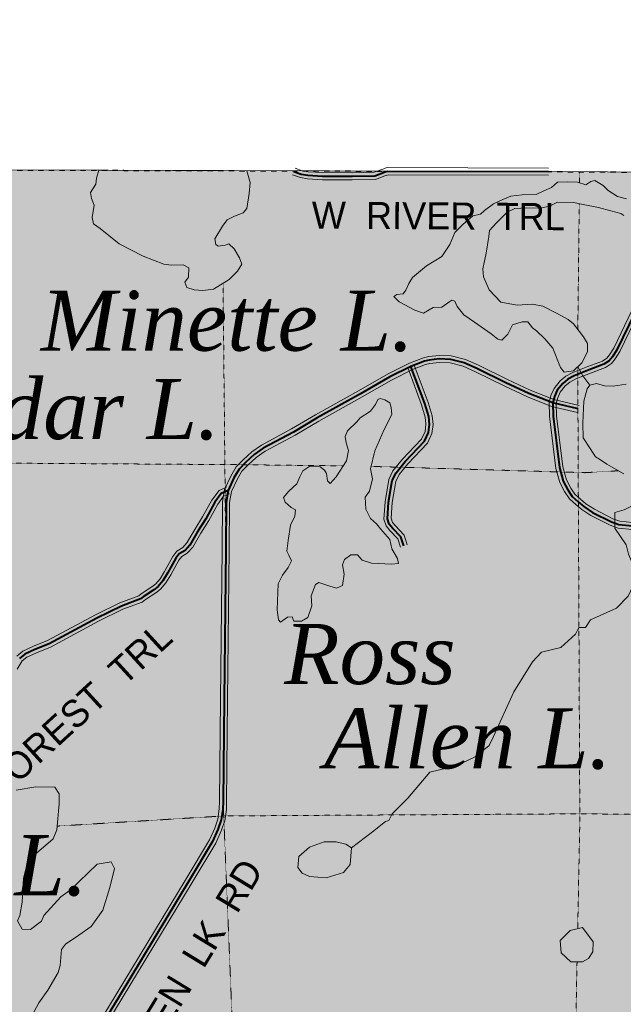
# Model space of a CAD drawing. Extents: x 290250 to 590026, y 44066 to 275711.
# Tile 7 of 121: x 317358 to 326401, y 118081 to 132829. Entities that reach past the tile are written whole.
import ezdxf

# ---------------------------------------------------------------- set-up
doc = ezdxf.new("R2010")
doc.units = 0
doc.header["$MEASUREMENT"] = 0
doc.linetypes.add('Wisdot1', pattern=[0.0625, 0.03125, -0.03125])
doc.linetypes.add('Wisdot4', pattern=[0.28125, 0.125, -0.0625, 0.03125, -0.0625])
for name, color, linetype, lineweight in [('C_bnd_county', 240, 'Wisdot4', 25), ('C_bnd_section', 240, 'Wisdot1', 15), ('C_indian_res_bnd', 240, 'Continuous', 9), ('C_indian_res_bnd_fill', 248, 'Continuous', 25), ('C_lake', 240, 'Continuous', 9), ('C_lake_fill', 247, 'Continuous', 25), ('C_river_single', 242, 'Continuous', 13), ('C_twnrd', 240, 'Continuous', 13), ('C_twnrd_txt', 240, 'Continuous', 13)]:
    doc.layers.add(name, color=color, linetype=linetype, lineweight=lineweight)
doc.layers.add('C_lake_txt', color=240, linetype='Continuous')
doc.layers.add('C_twnrd_mask', color=7, linetype='Continuous', lineweight=40, true_color=0xffffff)
doc.styles.add('Source Sans Pro', font='SourceSansPro-Regular.ttf')
doc.styles.add('Times New Roman Italic', font='timesi.ttf')

# ---------------------------------------------------------------- blocks, each defined once
blk = doc.blocks.new('Map-hatch-to-back')
at = {"layer": 'C_indian_res_bnd_fill'}
h = blk.add_hatch(color=256, dxfattribs=at)
h.dxf.hatch_style = 1
h.paths.add_polyline_path([(315612, 99695), (315565, 105054), (315349, 110315), (315501, 112342), (315411, 117333), (315381, 121774), (315393, 126198), (315379, 130583), (325282, 130554), (327046, 130543), (329232, 130517), (329338, 137274), (329421, 162232), (334487, 162268), (339788, 162304), (345127, 162325), (350297, 162324), (355618, 162319), (358372, 162309), (360725, 162346), (364605, 162302), (367808, 162281), (371603, 162278), (371658, 156563), (371656, 152573), (371611, 145991), (371585, 140795), (371567, 135631), (371536, 133577), (371630, 130397), (372912, 130398), (372908, 126396), (372672, 121323), (372437, 115922), (372511, 110725), (372805, 99851), (367511, 99812), (359990, 99867), (359286, 99853), (358491, 99837), (346810, 99854), (341459, 99835), (331018, 99901), (325600, 99818)])
at = {"layer": 'C_lake_fill'}
h = blk.add_hatch(color=256, dxfattribs=at)
h.dxf.hatch_style = 1
h.paths.add_polyline_path([(318545, 130574), (318510, 130457), (318501, 130367), (318418, 130243), (318433, 130150), (318475, 130053), (318442, 129864), (318464, 129771), (318565, 129699), (318850, 129473), (319208, 129285), (319517, 129169), (319635, 129153), (319807, 129155), (319894, 129114), (319887, 128973), (319834, 128897), (319860, 128820), (319971, 128784), (320100, 128772), (320260, 128793), (320498, 128937), (320620, 129063), (320687, 129167), (320649, 129263), (320574, 129398), (320494, 129470), (320439, 129453), (320330, 129437), (320298, 129464), (320280, 129545), (320395, 129737), (320467, 129833), (320578, 129888), (320706, 129935), (320763, 130003), (320795, 130227), (320809, 130392), (320763, 130567)])
h = blk.add_hatch(color=256, dxfattribs=at)
h.dxf.hatch_style = 1
h.paths.add_polyline_path([(322964, 128682), (323041, 128602), (323276, 128480), (323407, 128433), (323553, 128520), (323682, 128524), (323800, 128610), (323831, 128627), (323875, 128612), (323891, 128578), (323912, 128531), (324010, 128409), (324170, 128296), (324422, 128124), (324523, 128045), (324582, 128027), (324673, 128120), (324739, 128259), (324886, 128303), (324969, 128302), (325042, 128214), (325102, 128169), (325227, 128048), (325345, 127910), (325460, 127620), (325517, 127548), (325657, 127571), (325778, 127689), (325867, 127852), (325863, 127977), (325805, 128077), (325740, 128165), (325654, 128272), (325574, 128336), (325399, 128433), (325196, 128540), (325042, 128567), (324812, 128555), (324568, 128599), (324390, 128781), (324306, 128978), (324298, 129095), (324345, 129332), (324388, 129584), (324397, 129670), (324496, 129783), (324659, 129945), (324775, 129999), (324958, 130009), (325158, 130007), (325294, 130035), (325417, 130094), (325656, 130093), (325802, 130063), (326031, 130015), (326212, 129966), (326362, 129924), (326410, 129894), (326534, 129937), (326650, 129980), (326758, 130026), (326783, 130097), (326746, 130159), (326671, 130184), (326551, 130137), (326449, 130146), (326315, 130180), (326175, 130270), (326098, 130346), (325975, 130420), (325916, 130407), (325840, 130354), (325717, 130397), (325561, 130400), (325416, 130395), (325324, 130314), (325213, 130264), (325097, 130213), (324886, 130206), (324718, 130185), (324598, 130135), (324455, 130071), (324321, 129973), (324264, 129917), (324148, 129893), (323995, 129763), (323878, 129642), (323801, 129464), (323685, 129280), (323455, 129143), (323241, 128968), (323189, 128877), (323141, 128777), (323104, 128725), (323010, 128711)])
h = blk.add_hatch(color=256, dxfattribs=at)
h.dxf.hatch_style = 1
h.paths.add_polyline_path([(337137, 126313), (337254, 126438), (337367, 126469), (337496, 126477), (337655, 126411), (337800, 126388), (337899, 126348), (337925, 126279), (337892, 126074), (337866, 126022), (337749, 126007), (337633, 125976), (337564, 125931), (337540, 125805), (337560, 125688), (337597, 125493), (337596, 125286), (337511, 124985), (337443, 124404), (337418, 124195), (337339, 123985), (337190, 123726), (337011, 123576), (336985, 123536), (336993, 123418), (337096, 123238), (337347, 122858), (337470, 122681), (337514, 122510), (337580, 122039), (337621, 121711), (337615, 121405), (337601, 121244), (337485, 121068), (337278, 120917), (337146, 120760), (337028, 120529), (336946, 120386), (336760, 120208), (336594, 120026), (336479, 119811), (336451, 119705), (336462, 119599), (336524, 119386), (336532, 119120), (336526, 119065), (336495, 118915), (336473, 118875), (336401, 118787), (336225, 118656), (336045, 118549), (335873, 118543), (335586, 118569), (335381, 118610), (335112, 118703), (334829, 118879), (334751, 118994), (334737, 119189), (334776, 119453), (334872, 119757), (334961, 120030), (335108, 120207), (335198, 120355), (335223, 120547), (335228, 120767), (335205, 120993), (335239, 121167), (335274, 121430), (335347, 121581), (335438, 121694), (335577, 121745), (335704, 121816), (335765, 121884), (335893, 121919), (335910, 121979), (335784, 122010), (335518, 121880), (335295, 121760), (335126, 121766), (335023, 121826), (334985, 121895), (335033, 121983), (335161, 122038), (335264, 122115), (335351, 122341), (335447, 122415), (335565, 122520), (335632, 122632), (335633, 122702), (335627, 122769), (335586, 122842), (335354, 123007), (335229, 123105), (335210, 123206), (335280, 123240), (335419, 123283), (335487, 123391), (335452, 123499), (335430, 123569), (335488, 123720), (335470, 123802), (335417, 123863), (335381, 123889), (335333, 123927), (335266, 124191), (335117, 124327), (335014, 124367), (334981, 124405), (334991, 124480), (335078, 124549), (335075, 124670), (335017, 124774), (335007, 124844), (335079, 124917), (335119, 125016), (335085, 125090), (334993, 125044), (334901, 124966), (334797, 124779), (334799, 124728), (334772, 124583), (334689, 124474), (334602, 124381), (334497, 124382), (334429, 124407), (334393, 124441), (334317, 124498), (334249, 124554), (334199, 124651), (334119, 124691), (334009, 124696), (333948, 124651), (333947, 124561), (333928, 124165), (333895, 123721), (333850, 123649), (333835, 123633), (333830, 123535), (333867, 123250), (333891, 123094), (333905, 123036), (333992, 123007), (334156, 123013), (334333, 123100), (334419, 123240), (334498, 123337), (334559, 123382), (334653, 123369), (334802, 123248), (334856, 123164), (334858, 123101), (334844, 123030), (334808, 122931), (334734, 122800), (334590, 122529), (334565, 122438), (334576, 122348), (334688, 122258), (334850, 122212), (334906, 122182), (334917, 122073), (334902, 122041), (334853, 121997), (334772, 121959), (334612, 121930), (334497, 121868), (334413, 121811), (334380, 121723), (334365, 121594), (334376, 121473), (334430, 121365), (334406, 121282), (334337, 121213), (334218, 121147), (334083, 121084), (333964, 121009), (333862, 120877), (333790, 120808), (333708, 120794), (333663, 120879), (333625, 121214), (333576, 121405), (333507, 121473), (333474, 121523), (333477, 121683), (333665, 121924), (333815, 122031), (333856, 122087), (333810, 122187), (333807, 122269), (333864, 122342), (333857, 122435), (333820, 122485), (333701, 122419), (333436, 122367), (333271, 122378), (333089, 122454), (332986, 122510), (332779, 122601), (332585, 122678), (332448, 122685), (332374, 122659), (332348, 122635), (332345, 122584), (332351, 122525), (332420, 122437), (332433, 122407), (332443, 122329), (332397, 122174), (332372, 122087), (332388, 121974), (332365, 121841), (332347, 121766), (332390, 121646), (332400, 121470), (332353, 121347), (332343, 121143), (332333, 120982), (332343, 120912), (332401, 120914), (332452, 120931), (332493, 120854), (332437, 120766), (332374, 120646), (332356, 120611), (332339, 120532), (332342, 120430), (332432, 120311), (332513, 120208), (332572, 120073), (332569, 119944), (332541, 119814), (332486, 119706), (332477, 119616), (332511, 119539), (332532, 119492), (332560, 119462), (332609, 119279), (332598, 119130), (332549, 119058), (332232, 118927), (332053, 118898), (331978, 118919), (331819, 118992), (331629, 119198), (331437, 119329), (331269, 119449), (331127, 119491), (330828, 119537), (330323, 119549), (329982, 119550), (329738, 119605), (329552, 119658), (329360, 119663), (329141, 119657), (329030, 119696), (328871, 119793), (328814, 119850), (328794, 119877), (328761, 119915), (328721, 119961), (328698, 120066), (328747, 120236), (328773, 120397), (328737, 120674), (328690, 120923), (328641, 121250), (328691, 121518), (328869, 121833), (328973, 121887), (329157, 121917), (329284, 121979), (329308, 122066), (329318, 122129), (329398, 122194), (329462, 122271), (329459, 122392), (329395, 122539), (329351, 122702), (329443, 122885), (329627, 123004), (329785, 123103), (329822, 123167), (329797, 123213), (329712, 123293), (329561, 123370), (329272, 123471), (329016, 123533), (328956, 123578), (328887, 123643), (328846, 123712), (328851, 123932), (328853, 124127), (328808, 124302), (328662, 124474), (328509, 124594), (328318, 124588), (328124, 124645), (328055, 124717), (327968, 124754), (327773, 124849), (327676, 124944), (327626, 125037), (327621, 125099), (327728, 125181), (327828, 125235), (327872, 125326), (328009, 125432), (328147, 125421), (328250, 125503), (328353, 125596), (328481, 125858), (328726, 126168), (328716, 126230), (328587, 126234), (328400, 126216), (328206, 126155), (328106, 126097), (328061, 126025), (328053, 125923), (328101, 125745), (328057, 125649), (327970, 125576), (327899, 125574), (327827, 125626), (327722, 125725), (327583, 125795), (327371, 125820), (327295, 125751), (327068, 125615), (326974, 125623), (326878, 125687), (326735, 125765), (326618, 125829), (326410, 126029), (326222, 126132), (326154, 126173), (326043, 126248), (325983, 126282), (325905, 126404), (325798, 126566), (325795, 126785), (325812, 127114), (325861, 127300), (325898, 127356), (325999, 127382), (326118, 127347), (326251, 127339), (326442, 127369), (326644, 127301), (326696, 127248), (326736, 127225), (326848, 127272), (326884, 127387), (326868, 127641), (326905, 127943), (327066, 128305), (327295, 128629), (327512, 128816), (327928, 129048), (328114, 129093), (328228, 129097), (328374, 129031), (328591, 128854), (328699, 128779), (328822, 128732), (328964, 128716), (329284, 128719), (330225, 128815), (330661, 128883), (330785, 128926), (330845, 129002), (330768, 129098), (330756, 129211), (330760, 129348), (330927, 129502), (331218, 129594), (331484, 129594), (331748, 129540), (332089, 129398), (332201, 129338), (332368, 129234), (332754, 128909), (333063, 128535), (333177, 128292), (333324, 127972), (333401, 127641), (333431, 127282), (333405, 126878), (333309, 126687), (333149, 126549), (332901, 126329), (332742, 126297), (332551, 126283), (332427, 126217), (332391, 126133), (332397, 126055), (332418, 126005), (332467, 125967), (332680, 125896), (332831, 125830), (332876, 125765), (332977, 125674), (333061, 125735), (333156, 125711), (333308, 125704), (333430, 125809), (333589, 126002), (333705, 126151), (333822, 126166), (333882, 126258), (333916, 126306), (334053, 126314), (334189, 126201), (334176, 126122), (334107, 126077), (334136, 126035), (334191, 126029), (334316, 126033), (334440, 125951), (334442, 125865), (334415, 125852), (334311, 125821), (334281, 125777), (334296, 125680), (334375, 125631), (334460, 125681), (334597, 125544), (334718, 125313), (334721, 125227), (334641, 125033), (334522, 124931), (334502, 124844), (334573, 124815), (334650, 124853), (334689, 124975), (334774, 125147), (334825, 125258), (334841, 125399), (334816, 125445), (334782, 125531), (334751, 125624), (334787, 125723), (334894, 125933), (334986, 125991), (335107, 126003), (335200, 125916), (335299, 125774), (335309, 125688), (335365, 125654), (335495, 125612), (335680, 125602), (335900, 125703), (336184, 125868), (336360, 125999), (336462, 126104), (336668, 126149), (336868, 126164), (336985, 126179)])
h = blk.add_hatch(color=256, dxfattribs=at)
h.dxf.hatch_style = 1
h.paths.add_polyline_path([(321294, 124510), (321232, 124379), (321217, 123991), (321237, 123842), (321266, 123804), (321369, 123878), (321439, 123884), (321465, 123822), (321582, 123822), (321674, 123876), (321735, 124050), (321723, 124198), (321792, 124369), (321838, 124398), (322004, 124344), (322103, 124316), (322192, 124354), (322218, 124523), (322194, 124663), (322226, 124743), (322318, 124812), (322420, 124811), (322489, 124735), (322631, 124689), (322929, 124675), (323035, 124686), (323020, 124760), (322934, 124902), (322906, 125042), (322764, 125202), (322703, 125278), (322614, 125358), (322543, 125497), (322534, 125676), (322601, 125769), (322643, 125950), (322615, 126102), (322680, 126370), (322819, 126692), (322934, 126915), (322926, 127020), (322905, 127090), (322829, 127135), (322758, 127156), (322723, 127139), (322690, 127064), (322615, 126963), (322457, 126868), (322409, 126804), (322268, 126671), (322235, 126587), (322250, 126490), (322285, 126377), (322255, 126220), (322098, 125984), (322011, 125883), (321970, 125921), (321955, 126030), (321926, 126084), (321858, 126133), (321705, 126144), (321598, 126070), (321554, 125983), (321510, 125876), (321392, 125766), (321313, 125674), (321335, 125604), (321423, 125524), (321491, 125487), (321478, 125393), (321416, 125258), (321380, 125026), (321361, 124868), (321391, 124807), (321429, 124722), (321381, 124622)])
h = blk.add_hatch(color=256, dxfattribs=at)
h.dxf.hatch_style = 1
h.paths.add_polyline_path([(316374, 118945), (316376, 119228), (316228, 119537), (316212, 119688), (316263, 119896), (316282, 120162), (316401, 120470), (316418, 120636), (316504, 120994), (316597, 121177), (316748, 121259), (316864, 121225), (316896, 120975), (317038, 120974), (317307, 121289), (317600, 121337), (317883, 121335), (317950, 121235), (317949, 121085), (317913, 120693), (317862, 120560), (317610, 120345), (317467, 120171), (317416, 119971), (317397, 119613), (317362, 119413), (317328, 119330), (317394, 119205), (317519, 119204), (317687, 119328), (317721, 119411), (317973, 119693), (318116, 119792), (318519, 120181), (318728, 120213), (318777, 120113), (318709, 119830), (318606, 119489), (318429, 119248), (318245, 119116), (318044, 118984), (317985, 118901), (317967, 118660), (317933, 118560), (317781, 118294), (317646, 118103), (317477, 117788), (317200, 117615), (317116, 117482), (317098, 117299), (317064, 117207), (316946, 117041), (316736, 116826), (316619, 116827), (316504, 117077), (316440, 117486), (316316, 117670), (316285, 117995), (316219, 118113), (316204, 118371), (316255, 118571), (316273, 118754)])
h = blk.add_hatch(color=256, dxfattribs=at)
h.dxf.hatch_style = 1
h.paths.add_polyline_path([(322327, 120423), (322308, 120173), (322207, 120057), (321948, 119976), (321698, 119994), (321590, 120045), (321523, 120128), (321541, 120295), (321701, 120436), (321918, 120517), (322102, 120516), (322243, 120482)])
h = blk.add_hatch(color=256, dxfattribs=at)
h.dxf.hatch_style = 1
h.paths.add_polyline_path([(325613, 118719), (325472, 118853), (325456, 119036), (325607, 119185), (325791, 119234), (325948, 119017), (325947, 118867), (325880, 118767), (325788, 118718)])

msp = doc.modelspace()

# ---------------------------------------------------------------- linework, layer by layer
at = {"layer": 'C_bnd_county', "ltscale": 0.5, "elevation": 9, "flags": 128}
msp.add_lwpolyline([(299806, 130624), (304083, 130597), (311009, 130604), (315379, 130583), (325282, 130554), (327046, 130543), (329232, 130517)], dxfattribs=at)
at = {"layer": 'C_bnd_section', "ltscale": 0.5, "elevation": 7, "flags": 128}
for points in [[(325745, 130387), (325746, 130551)], [(325720, 128191), (325741, 130075)], [(320641, 109483), (320550, 110469), (320634, 115627), (320406, 121118), (320445, 124895), (320405, 128881)], [(325718, 119215), (325750, 120824), (325726, 126042), (325719, 127631)], [(322205, 126146), (320523, 126165), (315393, 126198), (310614, 126097), (308037, 126012)], [(326335, 126073), (325827, 126044), (322623, 126138)], [(328692, 120915), (325715, 120934), (320422, 120903), (317918, 120750)], [(325649, 115519), (325648, 115673), (325708, 118718)]]:
    msp.add_lwpolyline(points, dxfattribs=at)
at = {"layer": 'C_indian_res_bnd', "ltscale": 0.5, "elevation": 100, "flags": 128}
msp.add_lwpolyline([(315612, 99695), (315565, 105054), (315349, 110315), (315501, 112342), (315411, 117333), (315381, 121774), (315393, 126198), (315379, 130583), (325282, 130554), (327046, 130543), (329232, 130517), (329338, 137274), (329421, 162232)], dxfattribs=at)
at = {"layer": 'C_lake', "ltscale": 0.5, "elevation": 4, "flags": 128}
for points in [[(318545, 130574), (318510, 130457), (318501, 130367), (318418, 130243), (318433, 130150), (318475, 130053), (318442, 129864), (318464, 129771), (318565, 129699), (318850, 129473), (319208, 129285), (319517, 129169), (319635, 129153), (319807, 129155), (319894, 129114), (319887, 128973), (319834, 128897), (319860, 128820), (319971, 128784), (320100, 128772), (320260, 128793), (320498, 128937), (320620, 129063), (320687, 129167), (320649, 129263), (320574, 129398), (320494, 129470), (320439, 129453), (320330, 129437), (320298, 129464), (320280, 129545), (320395, 129737), (320467, 129833), (320578, 129888), (320706, 129935), (320763, 130003), (320795, 130227), (320809, 130392), (320763, 130567), (318545, 130574)], [(326449, 130146), (326315, 130180), (326175, 130270), (326098, 130346), (325975, 130420), (325916, 130407), (325840, 130354), (325717, 130397), (325561, 130400), (325416, 130395), (325324, 130314), (325213, 130264), (325097, 130213), (324886, 130206), (324718, 130185), (324598, 130135), (324455, 130071), (324321, 129973), (324264, 129917), (324148, 129893), (323995, 129763), (323878, 129642), (323801, 129464), (323685, 129280), (323455, 129143), (323241, 128968), (323189, 128877), (323141, 128777), (323104, 128725), (323010, 128711), (322964, 128682)], [(322964, 128682), (323041, 128602), (323276, 128480), (323407, 128433), (323553, 128520), (323682, 128524), (323800, 128610), (323831, 128627), (323875, 128612), (323891, 128578), (323912, 128531), (324010, 128409), (324170, 128296), (324422, 128124), (324523, 128045), (324582, 128027), (324673, 128120), (324739, 128259), (324886, 128303), (324969, 128302), (325042, 128214), (325102, 128169), (325227, 128048), (325345, 127910), (325460, 127620), (325517, 127548), (325657, 127571), (325778, 127689), (325867, 127852), (325863, 127977), (325805, 128077), (325740, 128165), (325654, 128272), (325574, 128336), (325399, 128433), (325196, 128540), (325042, 128567), (324812, 128555), (324568, 128599), (324390, 128781), (324306, 128978), (324298, 129095), (324345, 129332), (324388, 129584), (324397, 129670), (324496, 129783), (324659, 129945), (324775, 129999), (324958, 130009), (325158, 130007), (325294, 130035), (325417, 130094), (325656, 130093), (325802, 130063), (326031, 130015), (326212, 129966), (326362, 129924), (326410, 129894)], [(326410, 126029), (326222, 126132), (326154, 126173), (326043, 126248), (325983, 126282), (325905, 126404), (325798, 126566), (325795, 126785), (325812, 127114), (325861, 127300), (325898, 127356), (325999, 127382), (326118, 127347), (326251, 127339), (326442, 127369)], [(321294, 124510), (321232, 124379), (321217, 123991), (321237, 123842), (321266, 123804), (321369, 123878), (321439, 123884), (321465, 123822), (321582, 123822), (321674, 123876), (321735, 124050), (321723, 124198), (321792, 124369), (321838, 124398), (322004, 124344), (322103, 124316), (322192, 124354), (322218, 124523), (322194, 124663), (322226, 124743), (322318, 124812), (322420, 124811), (322489, 124735), (322631, 124689), (322929, 124675), (323035, 124686), (323020, 124760), (322934, 124902), (322906, 125042), (322764, 125202), (322703, 125278), (322614, 125358), (322543, 125497), (322534, 125676), (322601, 125769), (322643, 125950), (322615, 126102), (322680, 126370), (322819, 126692), (322934, 126915), (322926, 127020), (322905, 127090), (322829, 127135), (322758, 127156), (322723, 127139), (322690, 127064), (322615, 126963), (322457, 126868), (322409, 126804), (322268, 126671), (322235, 126587), (322250, 126490), (322285, 126377), (322255, 126220), (322098, 125984), (322011, 125883), (321970, 125921), (321955, 126030), (321926, 126084), (321858, 126133), (321705, 126144), (321598, 126070), (321554, 125983), (321510, 125876), (321392, 125766), (321313, 125674), (321335, 125604), (321423, 125524), (321491, 125487), (321478, 125393), (321416, 125258), (321380, 125026), (321361, 124868), (321391, 124807), (321429, 124722), (321381, 124622), (321294, 124510)], [(317307, 121289), (317600, 121337), (317883, 121335), (317950, 121235), (317949, 121085), (317913, 120693), (317862, 120560), (317610, 120345), (317467, 120171), (317416, 119971), (317397, 119613), (317362, 119413), (317328, 119330), (317394, 119205), (317519, 119204), (317687, 119328), (317721, 119411), (317973, 119693), (318116, 119792), (318519, 120181), (318728, 120213), (318777, 120113), (318709, 119830), (318606, 119489), (318429, 119248), (318245, 119116), (318044, 118984), (317985, 118901), (317967, 118660), (317933, 118560), (317781, 118294), (317646, 118103), (317477, 117788)], [(322327, 120423), (322308, 120173), (322207, 120057), (321948, 119976), (321698, 119994), (321590, 120045), (321523, 120128), (321541, 120295), (321701, 120436), (321918, 120517), (322102, 120516), (322243, 120482), (322327, 120423)], [(325613, 118719), (325472, 118853), (325456, 119036), (325607, 119185), (325791, 119234), (325948, 119017), (325947, 118867), (325880, 118767), (325788, 118718), (325613, 118719)]]:
    msp.add_lwpolyline(points, dxfattribs=at)
at = {"layer": 'C_river_single', "ltscale": 0.5, "elevation": 13, "flags": 128}
for points in [[(325718, 127630), (325796, 127494), (325898, 127356)], [(326618, 125829), (326616, 125587), (326415, 125488), (326273, 125448), (326272, 125214), (326445, 124963), (326478, 124821), (326560, 124638), (326542, 124346), (326474, 124196), (326298, 124014), (325912, 123842), (325837, 123726), (325736, 123726), (325686, 123626), (325467, 123428), (325175, 123355), (325042, 123210)], [(325042, 123210), (324761, 122761), (324457, 122093), (324390, 121960), (324180, 121786), (323895, 121655), (323502, 121557), (323174, 121168), (322939, 120936), (322888, 120836), (322838, 120820), (322645, 120663), (322327, 120423)]]:
    msp.add_lwpolyline(points, dxfattribs=at)
at = {"layer": 'C_twnrd', "ltscale": 0.5, "elevation": 13, "flags": 128}
for points in [[(321483, 130604), (321590, 130566), (321681, 130550), (321896, 130538), (322340, 130536), (322671, 130543), (322816, 130597)], [(322818, 130598), (322862, 130613), (325282, 130607)], [(321447, 130504), (321563, 130463), (321669, 130445), (321893, 130432), (322341, 130430), (322691, 130437), (322854, 130498)], [(322852, 130497), (322880, 130507), (325282, 130501)], [(326529, 128472), (326258, 127911), (326194, 127808), (326153, 127757), (326088, 127715), (325872, 127632), (325644, 127546), (325541, 127488), (325457, 127420), (325366, 127306), (325317, 127200), (325290, 127094), (325296, 126888), (325392, 126109), (325451, 125899), (325522, 125760), (325593, 125652), (325692, 125568), (325779, 125493), (325916, 125404), (326204, 125257), (326324, 125215), (326540, 125192)], [(326624, 128427), (326351, 127860), (326281, 127747), (326224, 127677), (326136, 127620), (325910, 127533), (325689, 127449), (325600, 127399), (325532, 127345), (325457, 127250), (325418, 127165), (325396, 127082), (325402, 126896), (325496, 126130), (325551, 125937), (325614, 125814), (325674, 125723), (325760, 125648), (325842, 125579), (325969, 125496), (326246, 125355), (326347, 125319), (326539, 125299)], [(325738, 127050), (325359, 127139), (325007, 127278), (324664, 127439), (324230, 127653), (324035, 127739), (323824, 127794), (323641, 127801), (323486, 127783), (323406, 127764), (323199, 127685), (322879, 127524), (322436, 127271), (321789, 126910), (321432, 126699), (320980, 126457), (320837, 126355), (320708, 126238), (320603, 126132), (320521, 125992), (320429, 125793), (320397, 125608), (320392, 124895), (320368, 122651), (320353, 121120), (320349, 121009), (320328, 120856), (320280, 120717), (320202, 120543), (319854, 119963), (318804, 118227), (318178, 117200)], [(325713, 126946), (325327, 127037), (324965, 127181), (324618, 127343), (324185, 127556), (324000, 127638), (323808, 127688), (323645, 127694), (323504, 127679), (323437, 127662), (323242, 127588), (322929, 127431), (322488, 127179), (321842, 126818), (321484, 126607), (321036, 126367), (320903, 126272), (320781, 126162), (320688, 126067), (320615, 125943), (320531, 125761), (320503, 125599), (320498, 124894), (320474, 122649), (320459, 121117), (320455, 121000), (320431, 120831), (320379, 120677), (320296, 120494), (319944, 119908), (318895, 118172), (318270, 117147)], [(323062, 124930), (323022, 125055), (322904, 125180), (322848, 125246), (322815, 125347), (322832, 125607), (322890, 125944), (322951, 126072), (323092, 126247), (323379, 126545), (323431, 126660), (323445, 126769), (323434, 126875), (323379, 127062), (323171, 127618)], [(323163, 124963), (323116, 125110), (322983, 125251), (322942, 125299), (322922, 125361), (322937, 125595), (322992, 125912), (323041, 126015), (323171, 126177), (323468, 126485), (323534, 126631), (323551, 126767), (323539, 126895), (323480, 127096), (323270, 127655)], [(320459, 125826), (320345, 125778), (320237, 125631), (320099, 125382), (319980, 125195), (319863, 124991), (319801, 124921), (319714, 124870), (319653, 124791), (319529, 124565), (319461, 124454), (319396, 124377), (319337, 124333), (319180, 124230), (319142, 124201), (318861, 124096), (318492, 123914), (317777, 123529), (317566, 123444), (317408, 123369), (317316, 123295)], [(320500, 125728), (320413, 125691), (320326, 125573), (320190, 125328), (320071, 125140), (319950, 124929), (319869, 124838), (319786, 124789), (319742, 124732), (319621, 124512), (319548, 124392), (319469, 124299), (319398, 124246), (319241, 124143), (319195, 124107), (318903, 123998), (318540, 123820), (317822, 123432), (317609, 123347), (317465, 123279), (317397, 123224), (317320, 123100)]]:
    msp.add_lwpolyline(points, dxfattribs=at)
at = {"layer": 'C_twnrd_mask', "ltscale": 0.5, "elevation": 12, "flags": 128}
for points in [[(321465, 130554), (321576, 130514), (321675, 130498), (321894, 130485), (322341, 130483), (322681, 130490), (322835, 130548)], [(322835, 130548), (322871, 130560), (325282, 130554)], [(326577, 128450), (326305, 127885), (326237, 127778), (326188, 127717), (326112, 127668), (325891, 127583), (325667, 127497), (325571, 127443), (325494, 127382), (325412, 127278), (325368, 127183), (325343, 127088), (325349, 126892), (325444, 126120), (325501, 125918), (325568, 125787), (325633, 125687), (325726, 125608), (325810, 125536), (325942, 125450), (326225, 125306), (326335, 125267), (326540, 125246)], [(325726, 126998), (325343, 127088), (324986, 127229), (324641, 127391), (324208, 127605), (324017, 127689), (323816, 127741), (323643, 127747), (323495, 127731), (323421, 127713), (323220, 127636), (322904, 127478), (322462, 127225), (321816, 126864), (321458, 126653), (321008, 126412), (320870, 126314), (320744, 126200), (320646, 126099), (320568, 125967), (320480, 125777), (320450, 125604), (320445, 124895), (320421, 122650), (320406, 121118), (320402, 121005), (320379, 120843), (320329, 120697), (320249, 120518), (319899, 119936), (318850, 118199), (318224, 117174)], [(323112, 124947), (323069, 125082), (322944, 125215), (322895, 125273), (322869, 125354), (322885, 125601), (322941, 125928), (322996, 126043), (323132, 126212), (323424, 126515), (323482, 126646), (323498, 126768), (323486, 126885), (323429, 127079), (323220, 127636)], [(320480, 125777), (320379, 125734), (320282, 125602), (320145, 125355), (320025, 125167), (319906, 124960), (319835, 124879), (319750, 124830), (319697, 124762), (319575, 124538), (319504, 124423), (319433, 124338), (319368, 124289), (319210, 124186), (319168, 124154), (318882, 124047), (318516, 123867), (317800, 123481), (317587, 123396), (317437, 123324), (317357, 123259)]]:
    msp.add_lwpolyline(points, dxfattribs=at)

# ---------------------------------------------------------------- block references
msp.add_blockref('Map-hatch-to-back', (0, 0))

# ---------------------------------------------------------------- texts
at = {"layer": 'C_lake_txt', "ltscale": 0.5, "char_height": 900, "attachment_point": 5, "rotation": 0, "line_spacing_factor": 0.8, "style": 'Times New Roman Italic'}
for s, insert in [('{\\C256;Minette L.}', (320468, 128311, 50)), ('{\\C256;Cedar L.}', (317939, 126987, 50)), ('{\\C256;Ross}', (322605, 123321, 50)), ('{\\C256;Allen L.}', (324070, 122054, 50)), ('{\\C256;Mitten L.}', (315882, 120155, 50))]:
    msp.add_mtext(s, dxfattribs=dict(at, insert=insert))
at = {"layer": 'C_twnrd_txt', "ltscale": 0.5, "attachment_point": 5, "line_spacing_factor": 0.8, "style": 'Source Sans Pro'}
for s, insert, char_height, rotation in [('{\\W1.00002;\\C256;W  RIVER  TRL}', (323630, 129890), 405.04, 359.6322), ('{\\W0.99999;\\C256;FOREST  TRL}', (318245, 122490), 405.05, 42.48), ('{\\W0.99998;\\C256;MITTEN  LK  RD}', (319792, 118461), 405.05, 58.652)]:
    msp.add_mtext(s, dxfattribs=dict(at, insert=insert, char_height=char_height, rotation=rotation))

doc.saveas('drawing.dxf')
